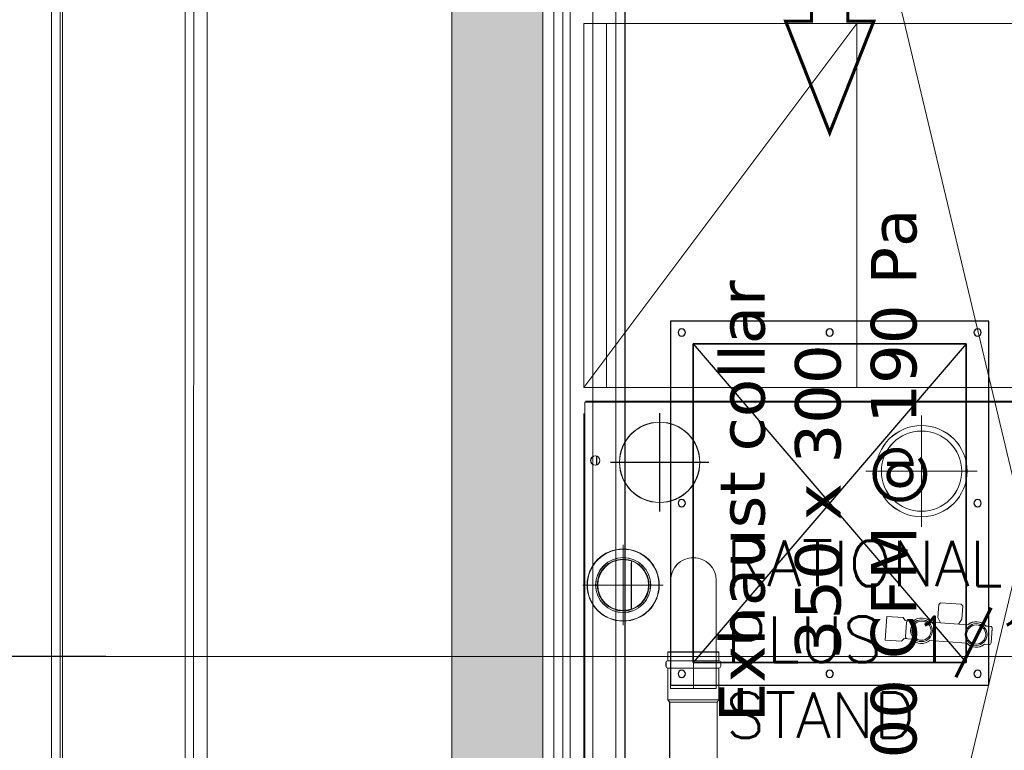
# Model space of a CAD drawing. Header units: millimetres. Extents: x -125266 to 274256, y -711690 to -301689.
# Tile 219 of 256: x -61725 to -60643, y -349569 to -348766. Entities that reach past the tile are written whole.
import ezdxf

# ---------------------------------------------------------------- set-up
doc = ezdxf.new("R2010")
doc.units = ezdxf.units.MM
doc.linetypes.add('CONTINOUS', pattern=[0])
for name, color, linetype, lineweight in [('A-DETL-MBND', 5, 'Continuous', 9), ('A-GLAZ-CURT', 8, 'Continuous', 9), ('AD Wall', 8, 'Continuous', 15), ('ARCH', 7, 'Continuous', 0), ('Equipment', 8, 'Continuous', 0), ('Finished Line', 7, 'Continuous', 0), ('HOOD', 6, 'Continuous', 0), ('Legend', 5, 'Continuous', 0), ('MEPTEK HVAC-Kitchen Exhaust Air Duct', 30, 'Continuous', 30), ('MEPTEK HVAC-Kitchen Fresh Air Duct', 3, 'Continuous', 30), ('MEPTEK-TEXT1', 7, 'Continuous', 30), ('Plaster Line', 7, 'Continuous', 0)]:
    doc.layers.add(name, color=color, linetype=linetype, lineweight=lineweight)
for name, color, linetype in [('Equipment Name', 7, 'Continuous'), ('Light Equipment', 8, 'Continuous'), ('Model_Top', 7, 'Continuous')]:
    doc.layers.add(name, color=color, linetype=linetype)
doc.styles.add('REVAC', font='verdana.ttf', dxfattribs={"height": 50})
doc.styles.get("Standard").update_dxf_attribs({"font": 'ARIALN.TTF'})
doc.styles.add('Times New Roman', font='times.ttf', dxfattribs={"height": 150})
doc.dimstyles.new('ARA-125', dxfattribs={"dimtxt": 200, "dimasz": 75, "dimexe": 0, "dimexo": 75, "dimgap": 7.5, "dimtad": 0, "dimdec": 0, "dimrnd": 5, "dimdsep": 46, "dimtxsty": 'Times New Roman', "dimblk": 'ARCHTICK', "dimcen": 56.25, "dimdle": 56.25, "dimclrd": 256, "dimclre": 256, "dimclrt": 256, "dimazin": 3, "dimtfac": 1, "dimtdec": 0, "dimtix": 1, "dimtmove": 1, "dimatfit": 3, "dimfxl": 0, "dimtolj": 1, "dimlwd": -1, "dimlwe": 0, "dimarcsym": 0})

# ---------------------------------------------------------------- blocks, each defined once
blk = doc.blocks.new('A_GLASS_PARTITION_TYPE 2 - TYPE 2-49217600-Store 26 at Node L4 Level')
at = {"layer": 'A-GLAZ-CURT', "color": 8, "lineweight": 15}
for p, q in [((610, 7.5), (-610, 7.5)), ((-610, -7.5), (610, -7.5))]:
    blk.add_line(p, q, dxfattribs=at)
blk = doc.blocks.new('Ceilings 86 - Ceilings 58-48037302-Store 26 at Node L4 Level')
at = {"layer": 'A-DETL-MBND', "color": 250, "lineweight": 13}
for p, q in [((581956.8, 73145), (580792, 72708.2)), ((580840.2, 72579.7), (582005, 73016.4))]:
    blk.add_line(p, q, dxfattribs=at)
blk = doc.blocks.new('DIAL-LT-NDE-ZZ-M3-A-100_rvt-1-Store 26 at Node L4 Level')
at = {"layer": 'A-DETL-MBND', "color": 8, "lineweight": 13}
for p, q in [((-574322.7, 135893.6), (-568086.7, 135892.5)), ((-569328.6, 135880.8), (-570572.7, 135881))]:
    blk.add_line(p, q, dxfattribs=at)
at = {"color": 8, "lineweight": 13}
for name, p, rotation in [('Ceilings 86 - Ceilings 58-48037302-Store 26 at Node L4 Level', (0, 0), 159.4399999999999), ('A_GLASS_PARTITION_TYPE 2 - TYPE 2-49217600-Store 26 at Node L4 Level', (-569954.6, 136044.4), 179.9900000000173)]:
    blk.add_blockref(name, p, dxfattribs=dict(at, rotation=rotation))
blk = doc.blocks.new('A$Cd2e81cef')
at = {"layer": 'Equipment', "lineweight": 0}
for p, q in [((0, 1287.2), (0, 575)), ((0.9, 573.3), (0.9, 1288.1)), ((0.9, 1288.1), (846.1, 1288.1)), ((845.4, 1289), (13.6, 1289)), ((202, 1245.9), (202, 1290)), ((70, 1275), (60.3, 1275)), ((67.2, 1205.8), (67.2, 1259.9)), ((202, 1245.9), (157.9, 1245.9)), ((202, 1245.9), (202, 1201.9)), ((202, 1245.9), (246.1, 1245.9)), ((228.4, 1236.9), (177.9, 1236.9)), ((67.2, 1205.8), (13.1, 1205.8)), ((67.2, 1205.8), (67.2, 1151.7)), ((67.2, 1205.8), (121.3, 1205.8)), ((0, 1196.3), (0, 1141.2)), ((197, 1193.8), (315.6, 1193.8)), ((275.5, 1196.8), (275.5, 1140.7)), ((275.5, 1196.8), (285.1, 1196.8)), ((285.1, 1196.8), (285.1, 1140.7)), ((287.1, 1198.8), (291.1, 1198.8)), ((293.1, 1140.7), (293.1, 1196.8)), ((328.2, 1196.8), (293.1, 1196.8)), ((315.6, 1193.8), (315.6, 1143.7)), ((328.2, 1196.8), (328.2, 1140.7)), ((330.6, 1194.8), (328.2, 1196.8)), ((330.6, 1142.7), (330.6, 1194.8)), ((330.6, 1194.8), (591.3, 1194.8)), ((197, 1168.8), (315.6, 1168.8)), ((197, 1143.7), (315.6, 1143.7)), ((275.5, 1140.7), (285.1, 1140.7)), ((287.1, 1138.7), (291.1, 1138.7)), ((328.2, 1140.7), (293.1, 1140.7)), ((330.6, 1142.7), (328.2, 1140.7)), ((330.6, 1142.7), (591.3, 1142.7)), ((76.9, 918.2), (76.9, 979.3)), ((236.4, 956.3), (262.4, 958.1)), ((236.4, 956.3), (237.6, 938.3)), ((262.4, 958.1), (263.6, 940.1)), ((237.6, 938.3), (240.8, 936)), ((241.4, 927.3), (240.8, 936)), ((258.9, 935.7), (242.9, 934.6)), ((263.6, 940.1), (260.8, 937.3)), ((261.4, 928.7), (260.8, 937.3)), ((76.9, 918.2), (15.8, 918.2)), ((76.9, 918.2), (76.9, 857)), ((76.9, 918.2), (138, 918.2)), ((265.6, 868.7), (262.8, 909.1)), ((223.2, 899.3), (221.4, 897.2)), ((237.7, 900.3), (223.2, 899.3)), ((243.5, 897.5), (237.7, 900.3)), ((245.6, 867.3), (242.8, 907.7)), ((223, 874.6), (221.4, 897.2)), ((244.9, 877.5), (239.5, 873.9)), ((225.1, 872.8), (223, 874.6)), ((239.5, 873.9), (225.1, 872.8)), ((247.3, 842.5), (247, 847.7)), ((267.3, 843.9), (267, 849.1)), ((249.5, 840.6), (265.5, 841.7))]:
    blk.add_line(p, q, dxfattribs=at)
for centre, radius in [((65.2, 1276.5), 5.1), ((202, 1245.9), 39.6), ((202, 1245.9), 39.4), ((202, 1245.9), 30.2), ((202, 1245.9), 30.2), ((202, 1245.9), 28.4), ((202, 1245.9), 28), ((202, 1245.9), 28), ((67.2, 1205.8), 44.1), ((76.9, 918.2), 50.1), ((76.9, 918.2), 44.1), ((252.1, 918.2), 12), ((252.1, 918.2), 10.5), ((256.3, 858.2), 12), ((256.3, 858.2), 10.5)]:
    blk.add_circle(centre, radius, dxfattribs=at)
for centre, radius, start, end in [((177.9, 1206.8), 30.1, 90, 94.5364), ((197, 1168.8), 25.1, 90, 270), ((287.1, 1196.8), 2, 90, 180), ((291.1, 1196.8), 2, 0, 90), ((287.1, 1140.7), 2, 180, 270), ((291.1, 1140.7), 2, 270, 0), ((243, 932.6), 2, 94, 184), ((259, 933.7), 2, 4, 94), ((252.1, 918.2), 14, 139.5847, 228.4153), ((252.1, 918.2), 14, 319.5847, 48.4153), ((256.3, 858.2), 14, 139.5847, 228.4153), ((256.3, 858.2), 14, 319.5847, 48.4153), ((265.3, 843.7), 2, 274, 4), ((249.3, 842.6), 2, 184, 274)]:
    blk.add_arc(centre, radius, start, end, dxfattribs=at)
blk = doc.blocks.new('ARCH')
at = {"layer": 'Legend', "ltscale": 15}
h = blk.add_hatch(dxfattribs=at)
h.set_pattern_fill('SACNCR', color=8, scale=25, style=0)
h.paths.add_polyline_path([(-61250.1, -341787), (-61250.1, -342091.1), (-61250.1, -342091.1), (-61250.1, -342141.1), (-61250.1, -344307.9), (-61181.2, -344307.9), (-61181.2, -344307.9), (-61169.1, -344307.9), (-60630.8, -344307.9), (-60630.8, -344920), (-60630.8, -344932), (-61250.1, -344932), (-61250.1, -351457.1), (-61395.2, -351457.1), (-61395.2, -351557.1), (-60383.2, -351557.1), (-60383.2, -352683.7), (-61393.2, -352683.7), (-61393.2, -352783.7), (-60283.2, -352783.7), (-60283.2, -351457.1), (-61150.1, -351457.1), (-61150.1, -346632), (-57589.3, -346632), (-57474.4, -346517.1), (-57545.1, -346446.4), (-57630.7, -346532), (-57700.7, -346532), (-57700.7, -346582), (-58200.7, -346582), (-58200.7, -346532), (-58300.7, -346532), (-58300.7, -346582), (-58800.7, -346582), (-58800.7, -346532), (-58980.8, -346532), (-58980.8, -346426), (-59030.8, -346426), (-59030.8, -346026), (-58980.8, -346026), (-58980.8, -345956), (-59080.8, -345956), (-59080.8, -346532), (-61150.1, -346532), (-61150.1, -345032), (-60530.8, -345032), (-60530.8, -344607), (-59080.8, -344607), (-59080.8, -345032), (-58980.8, -345032), (-58980.8, -344507), (-60530.8, -344507), (-60530.8, -344207.9), (-61150.1, -344207.9), (-61150.1, -341887), (-56700.1, -341887), (-56700.1, -344932), (-58020.8, -344932), (-58020.8, -345032), (-56700.1, -345032), (-56700.1, -345601.3), (-56785.7, -345687), (-56715, -345757.7), (-56600.1, -345642.8), (-56600.1, -341887), (-51541.4, -341887), (-51541.4, -345439.4, 0.002965), (-51441.4, -345409.7), (-51441.4, -341887), (-47645.9, -341887), (-47645.9, -344723.2), (-47445.9, -344723.2), (-47445.9, -344623.2), (-47545.9, -344623.2), (-47545.9, -341887), (-45935.9, -341887), (-45935.9, -344623.2), (-46521.9, -344623.2), (-46521.9, -344723.2), (-45835.9, -344723.2), (-45835.9, -341787), (-45958.9, -341787), (-45958.9, -341787.9), (-46008.9, -341787.9)])
h = blk.add_hatch(dxfattribs=at)
h.set_pattern_fill('SACNCR', color=8, scale=25, style=0)
h.paths.add_polyline_path([(-61250.1, -341787), (-61250.1, -342091.1), (-61250.1, -342091.1), (-61250.1, -342141.1), (-61250.1, -344307.9), (-61181.2, -344307.9), (-61181.2, -344307.9), (-61169.1, -344307.9), (-60630.8, -344307.9), (-60630.8, -344920), (-60630.8, -344932), (-61250.1, -344932), (-61250.1, -351457.1), (-61395.2, -351457.1), (-61395.2, -351557.1), (-60383.2, -351557.1), (-60383.2, -352683.7), (-61393.2, -352683.7), (-61393.2, -352783.7), (-60283.2, -352783.7), (-60283.2, -351457.1), (-61150.1, -351457.1), (-61150.1, -346632), (-57589.3, -346632), (-57474.4, -346517.1), (-57545.1, -346446.4), (-57630.7, -346532), (-57700.7, -346532), (-57700.7, -346582), (-58200.7, -346582), (-58200.7, -346532), (-58300.7, -346532), (-58300.7, -346582), (-58800.7, -346582), (-58800.7, -346532), (-58980.8, -346532), (-58980.8, -346426), (-59030.8, -346426), (-59030.8, -346026), (-58980.8, -346026), (-58980.8, -345956), (-59080.8, -345956), (-59080.8, -346532), (-61150.1, -346532), (-61150.1, -345032), (-60530.8, -345032), (-60530.8, -344607), (-59080.8, -344607), (-59080.8, -345032), (-58980.8, -345032), (-58980.8, -344507), (-60530.8, -344507), (-60530.8, -344207.9), (-61150.1, -344207.9), (-61150.1, -341887), (-56700.1, -341887), (-56700.1, -344932), (-58020.8, -344932), (-58020.8, -345032), (-56700.1, -345032), (-56700.1, -345601.3), (-56785.7, -345687), (-56715, -345757.7), (-56600.1, -345642.8), (-56600.1, -341887), (-51541.4, -341887), (-51541.4, -345439.4, 0.002965), (-51441.4, -345409.7), (-51441.4, -341887), (-47645.9, -341887), (-47645.9, -344723.2), (-47445.9, -344723.2), (-47445.9, -344623.2), (-47545.9, -344623.2), (-47545.9, -341887), (-45935.9, -341887), (-45935.9, -344623.2), (-46521.9, -344623.2), (-46521.9, -344723.2), (-45835.9, -344723.2), (-45835.9, -341787), (-45958.9, -341787), (-45958.9, -341787.9), (-46008.9, -341787.9)])
at = {"layer": 'AD Wall', "lineweight": 0}
for p, q in [((-61250.1, -344932), (-61250.1, -351457.1)), ((-61150.1, -346632), (-61150.1, -351457.1))]:
    blk.add_line(p, q, dxfattribs=at)
at = {"layer": 'AD Wall', "color": 8, "lineweight": 0}
for p, q in [((-61250.1, -344932), (-61250.1, -351457.1)), ((-61150.1, -346632), (-61150.1, -351457.1))]:
    blk.add_line(p, q, dxfattribs=at)
at = {"layer": 'Equipment', "lineweight": 0}
for p, q in [((-61105.1, -349170.1), (-60805.1, -348770.1)), ((-61080.1, -348770.1), (-61080.1, -349170.1))]:
    blk.add_line(p, q, dxfattribs=at)
for points in [[(-61105.1, -348770.1), (-60405.1, -348770.1), (-60405.1, -349170.1), (-61105.1, -349170.1)], [(-60805.1, -349170.1), (-60805.1, -348770.1), (-61105.1, -348770.1), (-61105.1, -349170.1)]]:
    blk.add_lwpolyline(points, close=True, dxfattribs=at)
at = {"layer": 'Finished Line', "color": 8}
for p, q in [((-61128.1, -346654), (-61128.1, -351435.1)), ((-61128.1, -346654), (-61128.1, -351435.1)), ((-61120.1, -346662), (-61120.1, -351427.1)), ((-61120.1, -346662), (-61120.1, -351427.1))]:
    blk.add_line(p, q, dxfattribs=at)
at = {"layer": 'HOOD'}
for p, q in [((-61120.1, -347227.1), (-60120.1, -351427.1)), ((-60120.1, -347227.1), (-61120.1, -351427.1))]:
    blk.add_line(p, q, dxfattribs=at)
blk.add_lwpolyline([(-61120.1, -347227.1), (-61120.1, -351427.1), (-60120.1, -351427.1), (-60120.1, -347227.1)], close=True, dxfattribs=at)
at = {"layer": 'Light Equipment', "lineweight": 0}
for p, q in [((-61120.1, -347227.1), (-60120.1, -351427.1)), ((-60120.1, -347227.1), (-61120.1, -351427.1)), ((-61105.1, -349170.1), (-60805.1, -348770.1)), ((-61080.1, -348770.1), (-61080.1, -349170.1)), ((-60389.3, -349186), (-61104.2, -349186)), ((-61104.2, -349186), (-61104.2, -350031.2)), ((-61103.3, -349185.1), (-60391, -349185.1)), ((-61012.4, -349185.1), (-60957.2, -349185.1)), ((-61105.1, -350030.5), (-61105.1, -349198.7)), ((-61021.9, -349252.2), (-61021.9, -349198.1)), ((-60734.2, -349261.9), (-60734.2, -349200.8)), ((-61091.1, -349255.1), (-61091.1, -349245.3)), ((-61021.9, -349252.2), (-61076, -349252.2)), ((-61021.9, -349252.2), (-60967.8, -349252.2)), ((-61021.9, -349252.2), (-61021.9, -349306.3)), ((-60734.2, -349261.9), (-60795.3, -349261.9)), ((-60734.2, -349261.9), (-60673.1, -349261.9)), ((-60734.2, -349261.9), (-60734.2, -349323.1)), ((-61062, -349387), (-61062, -349343)), ((-61053, -349413.5), (-61053, -349363)), ((-61009.9, -349382), (-61009.9, -349500.6)), ((-60984.8, -349382), (-60984.8, -349500.6)), ((-60959.7, -349382), (-60959.7, -349500.6)), ((-61062, -349387), (-61106.1, -349387)), ((-61062, -349387), (-61017.9, -349387)), ((-61062, -349387), (-61062, -349431.1)), ((-60716.4, -349422.7), (-60715.3, -349408.3)), ((-60715.3, -349408.3), (-60713.3, -349406.5)), ((-60690.7, -349408), (-60713.3, -349406.5)), ((-60688.9, -349410.1), (-60690.7, -349408)), ((-60689.9, -349424.6), (-60688.9, -349410.1)), ((-60772.3, -349421.4), (-60774.1, -349447.4)), ((-60772.3, -349421.4), (-60754.3, -349422.7)), ((-60754.3, -349422.7), (-60752, -349425.9)), ((-60743.3, -349426.5), (-60752, -349425.9)), ((-60713.5, -349428.5), (-60716.4, -349422.7)), ((-60693.5, -349429.9), (-60689.9, -349424.6)), ((-60751.8, -349444), (-60750.7, -349428)), ((-60683.3, -349430.7), (-60723.7, -349427.8)), ((-60658.5, -349432.4), (-60663.7, -349432)), ((-60656.7, -349434.5), (-60657.8, -349450.5)), ((-60774.1, -349447.4), (-60756.1, -349448.7)), ((-60756.1, -349448.7), (-60753.4, -349445.9)), ((-60744.7, -349446.5), (-60753.4, -349445.9)), ((-60684.7, -349450.7), (-60725.1, -349447.8)), ((-60659.9, -349452.4), (-60665.1, -349452)), ((-61012.9, -349460.5), (-60956.7, -349460.5)), ((-61012.9, -349460.5), (-61012.9, -349470.2)), ((-61012.9, -349470.2), (-60956.7, -349470.2)), ((-60956.7, -349460.5), (-60956.7, -349470.2)), ((-61014.9, -349472.2), (-61014.9, -349476.2)), ((-60956.7, -349478.2), (-61012.9, -349478.2)), ((-61012.9, -349513.3), (-61012.9, -349478.2)), ((-60956.7, -349513.3), (-60956.7, -349478.2)), ((-60954.7, -349472.2), (-60954.7, -349476.2)), ((-61009.9, -349500.6), (-60959.7, -349500.6)), ((-61012.9, -349513.3), (-60956.7, -349513.3)), ((-61010.9, -349515.7), (-61012.9, -349513.3)), ((-60958.7, -349515.7), (-60956.7, -349513.3)), ((-60958.7, -349515.7), (-61010.9, -349515.7)), ((-61010.9, -349515.7), (-61010.9, -349776.4)), ((-60958.7, -349515.7), (-60958.7, -349776.4))]:
    blk.add_line(p, q, dxfattribs=at)
for points in [[(-61120.1, -347227.1), (-61120.1, -351427.1), (-60120.1, -351427.1), (-60120.1, -347227.1)], [(-61105.1, -348770.1), (-60405.1, -348770.1), (-60405.1, -349170.1), (-61105.1, -349170.1)], [(-60805.1, -349170.1), (-60805.1, -348770.1), (-61105.1, -348770.1), (-61105.1, -349170.1)]]:
    blk.add_lwpolyline(points, close=True, dxfattribs=at)
for centre, radius in [((-61021.9, -349252.2), 44.1), ((-60734.2, -349261.9), 50.1), ((-60734.2, -349261.9), 44.1), ((-61092.6, -349250.2), 5.1), ((-61062, -349387), 39.6), ((-61062, -349387), 39.4), ((-61062, -349387), 30.2), ((-61062, -349387), 30.2), ((-61062, -349387), 28.4), ((-61062, -349387), 28), ((-61062, -349387), 28), ((-60734.2, -349437.2), 12), ((-60734.2, -349437.2), 10.5), ((-60674.2, -349441.3), 12), ((-60674.2, -349441.3), 10.5)]:
    blk.add_circle(centre, radius, dxfattribs=at)
for centre, radius, start, end in [((-61022.9, -349363), 30.1, 175.4636, 180), ((-60984.8, -349382), 25.1, 0, 180), ((-60748.7, -349428.1), 2, 86, 176), ((-60734.2, -349437.2), 14, 41.5847, 130.4153), ((-60674.2, -349441.3), 14, 41.5847, 130.4153), ((-60658.7, -349434.4), 2, 356, 86), ((-60749.8, -349444.1), 2, 176, 266), ((-60734.2, -349437.2), 14, 221.5847, 310.4153), ((-60674.2, -349441.3), 14, 221.5847, 310.4153), ((-60659.8, -349450.4), 2, 266, 356), ((-61012.9, -349472.2), 2, 90, 180), ((-60956.7, -349472.2), 2, 0, 90), ((-61012.9, -349476.2), 2, 180, 270), ((-60956.7, -349476.2), 2, 270, 0)]:
    blk.add_arc(centre, radius, start, end, dxfattribs=at)
at = {"layer": 'Plaster Line', "lineweight": 5}
blk.add_line((-61138.1, -346644), (-61138.1, -351445.1), dxfattribs=at)
at = {"layer": 'Plaster Line', "color": 8, "lineweight": 5}
blk.add_line((-61138.1, -346644), (-61138.1, -351445.1), dxfattribs=at)
at = {"lineweight": 5, "rotation": 270}
blk.add_blockref('DIAL-LT-NDE-ZZ-M3-A-100_rvt-1-Store 26 at Node L4 Level', (-197570.7, -918945.6), dxfattribs=at)
at = {"layer": 'Equipment', "lineweight": 0, "xscale": -1, "rotation": 90}
blk.add_blockref('A$Cd2e81cef', (-59816, -349185.1), dxfattribs=at)
at = {"layer": 'Equipment Name', "linetype": 'Continuous', "lineweight": 5, "ltscale": 25, "insert": (-60949.1, -349338.2, 0), "char_height": 50, "width": 963.06, "attachment_point": 1, "rotation": 359.9609}
blk.add_mtext('\\A1;{\\Fsimplex|c0;RATIONAL COMBI MASTER PLUS 1/1 x 6 GN. ON SS STAND}', dxfattribs=at)
at = {"layer": 'Light Equipment', "lineweight": 0, "insert": (-60949.1, -349338.2, 0), "char_height": 50, "width": 963.06, "attachment_point": 1, "rotation": 359.9609}
blk.add_mtext('\\A1;{\\Fsimplex|c0;RATIONAL COMBI MASTER PLUS 1/1 x 6 GN. ON SS STAND}', dxfattribs=at)
blk = doc.blocks.new('*U1532')
at = {"layer": 'Model_Top'}
for p, q in [((-175, 150), (175, -150)), ((-175, -150), (175, 150))]:
    blk.add_line(p, q, dxfattribs=at)
blk.add_lwpolyline([(-200, 175), (200, 175), (200, -175), (-200, -175)], close=True, dxfattribs=at)
at = {"layer": 'Model_Top', "lineweight": 30}
blk.add_lwpolyline([(-175, 150), (175, 150), (175, -150), (-175, -150)], close=True, dxfattribs=at)
at = {"layer": 'Model_Top'}
for centre in [(-187.5, 162.5), (-187.5, 162.5), (0, 162.5), (187.5, 162.5), (-187.5, 0), (187.5, 0), (-187.5, -162.5), (0, -162.5), (187.5, -162.5)]:
    blk.add_circle(centre, 4, dxfattribs=at)
blk = doc.blocks.new('A$C8f9b76a3')
at = {"layer": 'HOOD', "lineweight": 0}
for p, q in [((0, 1200), (4200, 1200)), ((65, 1175), (4135, 1175)), ((90, 1150), (4110, 1150))]:
    blk.add_line(p, q, dxfattribs=at)
at = {"layer": 'Model_Top', "xscale": -1}
blk.add_blockref('*U1532', (2100, 915), dxfattribs=at)
at = {"layer": 'Model_Top', "color": 7, "char_height": 50, "width": 825.636, "attachment_point": 7, "style": 'REVAC'}
for insert in [(351.3, 810.9), (1686.3, 807.8)]:
    blk.add_mtext('\\pi173.24445;Exhaust collar\\P\\pi242.20013;350 x 300\\P\\pi89.64808;900 CFM @ 190 Pa', dxfattribs=dict(at, insert=insert))
blk = doc.blocks.new('_ArchTick')
at = {"color": 0, "linetype": 'ByBlock', "const_width": 0.15}
blk.add_lwpolyline([(-0.5, -0.5), (0.5, 0.5)], dxfattribs=at)

msp = doc.modelspace()

# ---------------------------------------------------------------- linework, layer by layer
at = {"layer": 'MEPTEK HVAC-Kitchen Exhaust Air Duct'}
for p, q in [((-61060.1, -346903.8), (-61060.1, -350822.1)), ((-60985.1, -349122.1), (-60685.1, -349472.1)), ((-60685.1, -349122.1), (-60985.1, -349472.1))]:
    msp.add_line(p, q, dxfattribs=at)
at = {"layer": 'MEPTEK HVAC-Kitchen Exhaust Air Duct', "const_width": 3.53}
msp.add_lwpolyline([(-60835.1, -348890.2), (-60786.6, -348767.6), (-60815.2, -348767.6), (-60815.2, -348607.3), (-60786.6, -348568.9), (-60786.6, -348526.4), (-60835.1, -348584.1), (-60883.5, -348526.4), (-60883.5, -348568.9), (-60855, -348607.3), (-60855, -348767.6), (-60883.5, -348767.6), (-60835.1, -348890.2)], dxfattribs=at)
at = {"layer": 'MEPTEK HVAC-Kitchen Exhaust Air Duct'}
for points in [[(-60985.1, -349122.1), (-60685.1, -349122.1), (-60685.1, -349472.1), (-60985.1, -349472.1)], [(-60685.1, -349472.1), (-60985.1, -349472.1), (-60985.1, -349122.1), (-60685.1, -349122.1)]]:
    msp.add_lwpolyline(points, close=True, dxfattribs=at)

# ---------------------------------------------------------------- block references
at = {"layer": 'ARCH'}
msp.add_blockref('ARCH', (0, 0), dxfattribs=at)
at = {"layer": 'HOOD', "lineweight": 0, "rotation": 90}
msp.add_blockref('A$C8f9b76a3', (-59920.1, -351397.1), dxfattribs=at)

# ---------------------------------------------------------------- texts
at = {"layer": 'MEPTEK-TEXT1', "char_height": 350, "attachment_point": 1}
for s, insert, width in [('{\\fCalibri|b0|i0|c0|p34;\\H1.28571x;\\C1;GENERAL GUIDELINES-HVAC :\\P\\fArial Narrow|b0|i0|c0|p34;\\H0.88889x;\\C256;\\P\\fCalibri|b0|i0|c0|p34;\\C4;DUCTING :\\H0.875x;\\P\\pi-1050,l1050,t1050;\\C256;1.^IDUCTING SHALL BE IN ACCORDANCE WITH IS 655, GALVANIZED IRON SHEET TO BE USED FOR ALL DUCTING WORKS. THERMAL INSULATION ON DUCTS SHALL BE 19 MM THICK. CLOSED CELL CLASS “O” BS 476 PART 6-7 FM APPROVED NITRILE RUBBER ELASTOMERIC INSULATION THERMAL CONDUCTIVITY 0.033 WATTS PER METER-KELVIN (W/(M.K)) AT 0°C FOR AIR CONDITIONING DUCTING. \\P2.^ITHERMAL INSULATION ON KITCHEN EXHAUST DUCTING SHALL BE 80 MM THICK ALUMINUM FOIL FACED RESIN BONDED FIBRE GLASS WOOL OF DENSITY NOT LESS THAN 48 KG/M3.\\P3.^ITHERMAL INSULATION ON FRESH AIR, SUPPLY AIR AND RETURN AIR SHALL BE 19MM THICK CLOSED CELL ANTI-MICROBIAL CLASS “O” BS 476 AND PART 6 & 7 FM APPROVED NITRILE RUBBER ELASTOMERIC INSULATION THERMAL CONDUCTIVITY 0.033 WATTS PER METER-KELVIN (W/ (M\\fArial|b0|i0|c0|p34;.\\fCalibri|b0|i0|c0|p34;K)) AT 0°C.\\P4.^IAPPROPRIATE NUMBER OF TRAP DOORS SHALL BE PROVIDED IN KITCHEN EXHAUST DUCTING FOR OIL/GREASE CLEANING PURPOSE.\\P5.^IDUCTING INSTALLATION WITH RESPECT TO FRESH AIR INTAKE, KITCHEN EXHAUST OUT FROM LOCATION UP TO LOUVERS AT FAÇADE SHALL BE IN THE SCOPE OF CONCESSIONER INCLUDING AIR WASHER, EXHAUST FAN SECTION DRY SCRUBBER ETC.\\P6.^IEACH AND EVERY KITCHEN EXHAUST HOOD SHOULD BE EQUIPPED WITH UL LISTED, WET CHEMICAL BASED, MECHANICALLY OPERATED, AUTOMATIC FIRE SUPPRESSION SYSTEM. SEPARATE DRAWING TO BE SUBMITTED FOR HOOD SUPPRESSION SYSTEM.\\P7.^ISUPPORTING OF DUCTING TO BE DONE WITH USING ANGLE 50X 50 X 5MM AND TIE ROD OF SIZE MINIMUM 10 MM DIA/ AS PER DUCT SIZE.\\P8.^IPOST COMPLETION OF ONSITE WORK, CONCESSIONAIRE HAS TO SHARE TESTING AND COMMISSIONING REPORT WITH DIAL.\\P9.^IINTEGRATION WITH FIRE ALARM SYSTEM, SO THAT AHU GET SWITCHED OFF IN CASE OF ANY FIRE INCIDENT.\\P10.^IFOR EQUIPMENT PLACEMENT STRUCTURAL DETAILS TO BE APPROVED BY STRUCTURAL CONSULTANT AND SAME TO BE SHARE WITH DIAL.\\P11.^ITRAP DOOR WITH PROPER ACCESS TO BE PROVIDED FOR FILTER AND COPPER COIL CLEANING.\\P12.^IKITCHEN VENTILATION SHALL COMPLY TO NFPA 96 GUIDELINE.}', (-102876.1, -301696.9), 28043.429), ('{\\fCalibri|b0|i0|c0|p34;\\H1.28571x;\\C1;CHILLED WATER PIPING:-\\H0.77778x;\\P\\pi-1050,l1050,t1050;\\C256;1.^ICHILLED WATER PIPING SHALL BE CONFIRMING TO IS:1239 PART I CLASS ‘C’ HEAVY AND FITTING SHALL BE CONFORMING TO ASTM A-105,3000LBS SOCKET WELD END (UP TO 50MM) & 1S:1239 PART-II HEAVY/ASTM A-234 WPB, GR.B BUTT WELD FITTING ( ABOVE 50NB PIPE SIZE)\\P2.^IPIPING CONNECTION SHOULD BE SOCKET WELDED UP TO 50NB SIZE AND SHALL BE BUTT WELD ABOVE 50NB PIPE SIZE. PIPE FLANGES SHOULD BE CONFIRMING TO ASTM A-105 # 150 SORF AND FLANGE DIMENSION SHOULD BE IN ACCORDANCE WITH ASME/ANSI B 16.5 (150 SORF), FITTING TO FITTING WELDING IS NOT ALLOWED. NOZZLE CONNECTIONS/THREDOLETS/WELDOLETS ARE NOT ALLOWED BY PUNCTURING THE PIPE. ONLY EQUAL/UNEQUAL TEE’S SHALL BE USED FOR BRANCH CONNECTION FROM HEADER. SOCKET WELD END TEE SHOULD BE USED FOR BRANCH CONNECTION (UP-TO -50NB PIPE SIZE) W.R.T TO PRESSURE GAUGE/TEMPERATURE GAUGE/AIR VENT/DRAIN POINT ETC.\\P3.^IPOST INSTALLATION CLEARANCE BY DIAL, CHW PIPING SHALL BE TESTED @15KGF/CM2 HYDROSTATICS PRESSURE FOR 24HRS HOLD TIME AND TESTING SHOULD BE WITNESSED TO DIAL TEAM.\\P4.^ITHERMAL INSULATION ON CHW AND CONDENSATE DRAIN PIPING LINE SHALL BE 25MM THICK. CLOSED CELL ANTI-MICROBIAL CLASS “O” BS 476 AND PART 6 & 7 FM APPROVED NITRILE RUBBER ELASTOMERIC INSULATION THERMAL CONDUCTIVITY 0.033 WATTS PER METER-KELVIN (W/ (M\\fArial|b0|i0|c0|p34;⋅\\fCalibri|b0|i0|c0|p34;K)) AT 0°C.\\P5.^ICONDENSATE DRAIN PIPING SHALL BE COMPLYING TO IS 4985 CLASS 3 UPVC PIPE. SOLVENT CEMENT COMPLYING WITH ASTM D2564 SHALL BE USED FOR JOINTS.\\P6.^IFOR CEILING SUSPENDED CHILLED WATER PIPE:  PIPE SHOULD BE HANGED WITH TIE ROD OF SIZE MINIMUM 10 MM DIA.}', (-102709, -319968), 24849.354)]:
    msp.add_mtext(s, dxfattribs=dict(at, insert=insert, width=width))

# ---------------------------------------------------------------- leaders
at = {"layer": 'MEPTEK HVAC-Kitchen Fresh Air Duct', "linetype": 'CONTINOUS', "lineweight": -2, "ltscale": 25}
msp.add_leader([(-60157.6, -349465.8), (-61630.3, -349465.5), (-63152.1, -349465.5)], dimstyle='ARA-125', override={"dimtxt": 150, "dimasz": 150}, dxfattribs=at)

doc.saveas('drawing.dxf')
